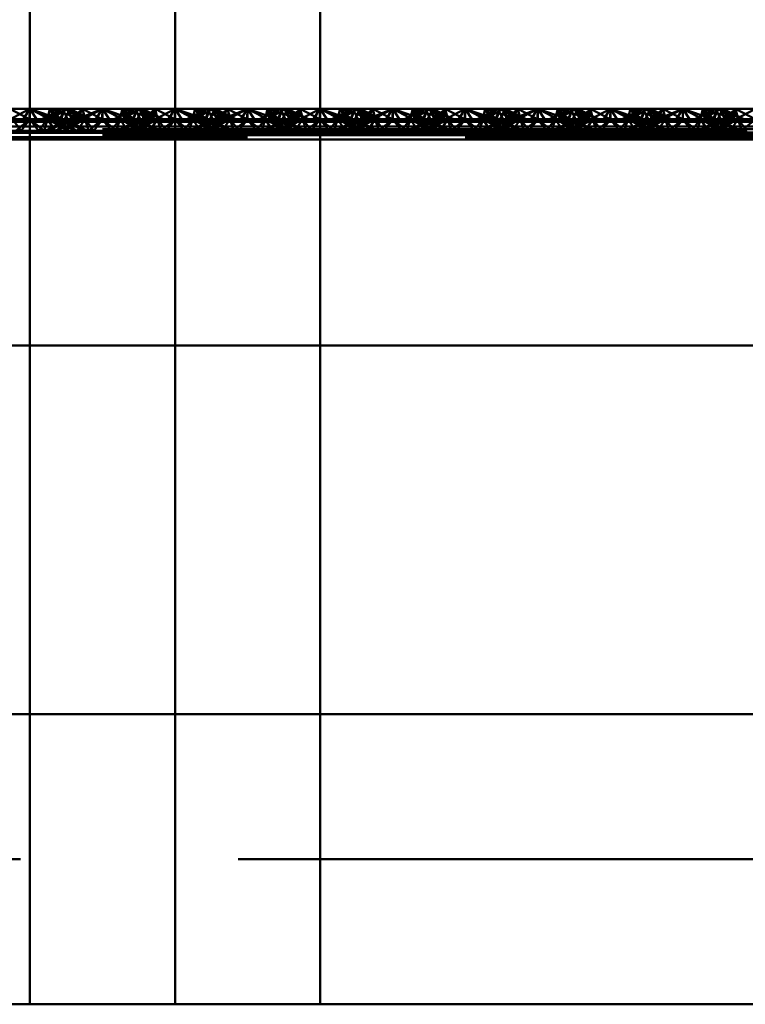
# Paper-space layout 'Layout1' of a CAD drawing. Extents: x -2 to 1033, y -36 to 596.
# Tile 156 of 256: x 372.47 to 374.97, y 420.89 to 424.28. Entities that reach past the tile are written whole.
import ezdxf

# ---------------------------------------------------------------- set-up
doc = ezdxf.new("R2010")
doc.units = 0
doc.linetypes.add('ACAD_ISO02W100', pattern=[15, 12, -3])
doc.linetypes.add('ACAD_ISO04W100', pattern=[30.5, 24, -3, 0.5, -3])
doc.layers.add('SS_ZEBRIK KOŠ', color=75, linetype='CONTINUOUS', lineweight=50)
doc.layers.add('SS_ZEBRIKY', color=24, linetype='CONTINUOUS', lineweight=50)

psp = doc.layouts.get("Layout1")

# ---------------------------------------------------------------- linework, layer by layer
at = {"layer": 'SS_ZEBRIK KOŠ', "color": 1, "linetype": 'Continuous', "ltscale": 0.25}
for p, q in [((372.5063, 546.985), (372.5063, 420.885)), ((373.5063, 420.885), (373.5063, 546.985)), ((373.5063, 420.885), (372.5063, 420.885))]:
    psp.add_line(p, q, dxfattribs=at)
at = {"layer": 'SS_ZEBRIK KOŠ', "color": 7, "linetype": 'ACAD_ISO04W100', "ltscale": 0.25}
psp.add_line((373.0063, 420.885), (373.0063, 546.985), dxfattribs=at)
at = {"layer": 'SS_ZEBRIK KOŠ', "color": 2, "linetype": 'Continuous', "ltscale": 0.25}
for p, q in [((372.3024, 421.885), (372.4775, 421.885)), ((372.4775, 421.885), (372.5063, 421.885)), ((373.5064, 421.885), (373.5309, 421.885)), ((373.5309, 421.885), (373.706, 421.885)), ((373.706, 421.885), (373.8806, 421.885)), ((373.8806, 421.885), (374.0548, 421.885)), ((374.0548, 421.885), (374.2283, 421.885)), ((374.2283, 421.885), (374.4011, 421.885)), ((374.4011, 421.885), (374.573, 421.885)), ((374.573, 421.885), (374.744, 421.885)), ((374.744, 421.885), (374.9139, 421.885)), ((374.9139, 421.885), (375.0827, 421.885)), ((372.4775, 420.885), (372.3024, 420.885)), ((372.5063, 420.885), (372.4775, 420.885)), ((373.5309, 420.885), (373.5064, 420.885)), ((373.706, 420.885), (373.5309, 420.885)), ((373.8806, 420.885), (373.706, 420.885)), ((374.0548, 420.885), (373.8806, 420.885)), ((374.2283, 420.885), (374.0548, 420.885)), ((374.4011, 420.885), (374.2283, 420.885)), ((374.573, 420.885), (374.4011, 420.885)), ((374.744, 420.885), (374.573, 420.885)), ((374.9139, 420.885), (374.744, 420.885)), ((375.0827, 420.885), (374.9139, 420.885))]:
    psp.add_line(p, q, dxfattribs=at)
at = {"layer": 'SS_ZEBRIK KOŠ', "color": 3, "linetype": 'ACAD_ISO02W100', "ltscale": 0.25}
for p, q in [((372.5063, 421.885), (372.6528, 421.885)), ((372.6528, 421.885), (372.8285, 421.885)), ((372.8285, 421.885), (373.0042, 421.885)), ((373.0042, 421.885), (373.1799, 421.885)), ((373.1799, 421.885), (373.3555, 421.885)), ((373.3555, 421.885), (373.5064, 421.885))]:
    psp.add_line(p, q, dxfattribs=at)
at = {"layer": 'SS_ZEBRIK KOŠ', "color": 7, "linetype": 'ACAD_ISO04W100', "ltscale": 0.25, "extrusion": (5.47382e-48, 1, 6.12323e-17)}
psp.add_arc((-373.0063, 0, 421.385), 7, 340.29515, 199.70485, dxfattribs=at)
at = {"layer": 'SS_ZEBRIKY', "color": 7, "linetype": 'Continuous', "ltscale": 0.25}
for p, q in [((372.4296, 423.9328), (372.5063, 423.9728)), ((372.5063, 423.9728), (372.4374, 423.9728)), ((372.4803, 423.9328), (372.5063, 423.9728)), ((373.5324, 423.9328), (373.5063, 423.9728)), ((373.5063, 423.9728), (373.583, 423.9328)), ((373.5063, 423.9728), (373.5966, 423.9362)), ((373.5753, 423.9728), (373.5063, 423.9728)), ((373.5753, 423.9728), (373.5966, 423.9362)), ((373.5753, 423.9728), (373.6134, 423.937)), ((373.6258, 423.9728), (373.5753, 423.9728)), ((373.6258, 423.9728), (373.6134, 423.937)), ((373.6258, 423.9728), (373.6889, 423.937)), ((373.6442, 423.9728), (373.6258, 423.9728)), ((373.6442, 423.9728), (373.6889, 423.937)), ((373.7158, 423.937), (373.6442, 423.9728)), ((373.6874, 423.9728), (373.6442, 423.9728)), ((373.6874, 423.9728), (373.6728, 423.9585)), ((373.7553, 423.937), (373.6874, 423.9728)), ((373.7563, 423.9728), (373.6874, 423.9728)), ((373.7553, 423.937), (373.7563, 423.9728)), ((373.7563, 423.9728), (373.8226, 423.9499)), ((373.8253, 423.9728), (373.7563, 423.9728)), ((373.8684, 423.9728), (373.7969, 423.937)), ((373.8869, 423.9728), (373.8243, 423.937)), ((373.8243, 423.937), (373.8684, 423.9728)), ((373.8253, 423.9728), (373.8393, 423.9583)), ((373.8253, 423.9728), (373.8516, 423.9644)), ((373.8684, 423.9728), (373.8253, 423.9728)), ((373.8869, 423.9728), (373.8684, 423.9728)), ((373.8993, 423.937), (373.8869, 423.9728)), ((373.9374, 423.9728), (373.8869, 423.9728)), ((373.8993, 423.937), (373.9374, 423.9728)), ((373.9161, 423.9362), (373.9374, 423.9728)), ((373.9296, 423.9328), (374.0063, 423.9728)), ((373.9374, 423.9728), (373.9296, 423.9328)), ((374.0063, 423.9728), (373.9374, 423.9728)), ((374.0063, 423.9728), (373.9803, 423.9328)), ((374.0324, 423.9328), (374.0063, 423.9728)), ((374.0063, 423.9728), (374.083, 423.9328)), ((374.0063, 423.9728), (374.0966, 423.9362)), ((374.0753, 423.9728), (374.0063, 423.9728)), ((374.0753, 423.9728), (374.0966, 423.9362)), ((374.0753, 423.9728), (374.1134, 423.937)), ((374.1258, 423.9728), (374.0753, 423.9728)), ((374.1258, 423.9728), (374.1134, 423.937)), ((374.1258, 423.9728), (374.1889, 423.937)), ((374.1442, 423.9728), (374.1258, 423.9728)), ((374.1442, 423.9728), (374.1889, 423.937)), ((374.2158, 423.937), (374.1442, 423.9728)), ((374.1874, 423.9728), (374.1442, 423.9728)), ((374.1728, 423.9585), (374.1874, 423.9728)), ((374.1874, 423.9728), (374.2553, 423.937)), ((374.2563, 423.9728), (374.1874, 423.9728)), ((374.2553, 423.937), (374.2563, 423.9728)), ((374.2563, 423.9728), (374.3226, 423.9499)), ((374.3253, 423.9728), (374.2563, 423.9728)), ((374.3684, 423.9728), (374.2969, 423.937)), ((374.3869, 423.9728), (374.3243, 423.937)), ((374.3243, 423.937), (374.3684, 423.9728)), ((374.3253, 423.9728), (374.3393, 423.9583)), ((374.3253, 423.9728), (374.3516, 423.9644)), ((374.3684, 423.9728), (374.3253, 423.9728)), ((374.3869, 423.9728), (374.3684, 423.9728)), ((374.3993, 423.937), (374.3869, 423.9728)), ((374.4374, 423.9728), (374.3869, 423.9728)), ((374.3993, 423.937), (374.4374, 423.9728)), ((374.4161, 423.9362), (374.4374, 423.9728)), ((374.4296, 423.9328), (374.5063, 423.9728)), ((374.4296, 423.9328), (374.4374, 423.9728)), ((374.5063, 423.9728), (374.4374, 423.9728)), ((374.5063, 423.9728), (374.4803, 423.9328)), ((374.5324, 423.9328), (374.5063, 423.9728)), ((374.5063, 423.9728), (374.583, 423.9328)), ((374.5063, 423.9728), (374.5966, 423.9362)), ((374.5753, 423.9728), (374.5063, 423.9728)), ((374.5753, 423.9728), (374.5966, 423.9362)), ((374.5753, 423.9728), (374.6134, 423.937)), ((374.6258, 423.9728), (374.5753, 423.9728)), ((374.6258, 423.9728), (374.6134, 423.937)), ((374.6258, 423.9728), (374.6889, 423.937)), ((374.6442, 423.9728), (374.6258, 423.9728)), ((374.6442, 423.9728), (374.6889, 423.937)), ((374.7158, 423.937), (374.6442, 423.9728)), ((374.6874, 423.9728), (374.6442, 423.9728)), ((374.6728, 423.9585), (374.6874, 423.9728)), ((374.6874, 423.9728), (374.7553, 423.937)), ((374.7563, 423.9728), (374.6874, 423.9728)), ((374.7553, 423.937), (374.7563, 423.9728)), ((374.7563, 423.9728), (374.8226, 423.9499)), ((374.8253, 423.9728), (374.7563, 423.9728)), ((374.8684, 423.9728), (374.7969, 423.937)), ((374.8869, 423.9728), (374.8243, 423.937)), ((374.8243, 423.937), (374.8684, 423.9728)), ((374.8253, 423.9728), (374.8393, 423.9583)), ((374.8253, 423.9728), (374.8516, 423.9644)), ((374.8684, 423.9728), (374.8253, 423.9728)), ((374.8869, 423.9728), (374.8684, 423.9728)), ((374.8993, 423.937), (374.8869, 423.9728)), ((374.9374, 423.9728), (374.8869, 423.9728)), ((374.8993, 423.937), (374.9374, 423.9728)), ((374.9161, 423.9362), (374.9374, 423.9728)), ((374.9296, 423.9328), (375.0063, 423.9728)), ((374.9296, 423.9328), (374.9374, 423.9728)), ((375.0063, 423.9728), (374.9374, 423.9728)), ((372.5063, 423.9275), (369.0063, 423.9275)), ((369.0063, 423.9119), (372.5063, 423.9119)), ((372.4296, 423.9328), (372.5063, 423.9275)), ((372.4296, 423.9328), (372.4803, 423.9328)), ((372.5063, 423.9275), (372.4803, 423.9328)), ((372.4803, 423.9328), (372.5063, 423.9328)), ((373.5063, 423.9328), (373.5324, 423.9328)), ((373.583, 423.9328), (373.5063, 423.9275)), ((373.5063, 423.9275), (373.5324, 423.9328)), ((377.0063, 423.9275), (373.5063, 423.9275)), ((373.5063, 423.9119), (377.0063, 423.9119)), ((373.5324, 423.9328), (373.583, 423.9328)), ((373.5966, 423.9362), (373.583, 423.9328)), ((373.583, 423.9328), (373.9296, 423.9328)), ((373.6134, 423.937), (373.5966, 423.9362)), ((373.5966, 423.9362), (373.9161, 423.9362)), ((373.8993, 423.937), (373.6134, 423.937)), ((373.9161, 423.9362), (373.8993, 423.937)), ((373.9161, 423.9362), (373.9296, 423.9328)), ((373.9296, 423.9328), (374.0063, 423.9275)), ((373.9296, 423.9328), (373.9803, 423.9328)), ((373.9803, 423.9328), (374.0063, 423.9275)), ((373.9803, 423.9328), (374.0324, 423.9328)), ((374.0063, 423.9275), (374.083, 423.9328)), ((374.0063, 423.9275), (374.0324, 423.9328)), ((374.0324, 423.9328), (374.083, 423.9328)), ((374.083, 423.9328), (374.0966, 423.9362)), ((374.083, 423.9328), (374.4296, 423.9328)), ((374.0966, 423.9362), (374.1134, 423.937)), ((374.0966, 423.9362), (374.4161, 423.9362)), ((374.3993, 423.937), (374.1134, 423.937)), ((374.4161, 423.9362), (374.3993, 423.937)), ((374.4161, 423.9362), (374.4296, 423.9328)), ((374.4296, 423.9328), (374.5063, 423.9275)), ((374.4296, 423.9328), (374.4803, 423.9328)), ((374.4803, 423.9328), (374.5063, 423.9275)), ((374.4803, 423.9328), (374.5324, 423.9328)), ((374.5063, 423.9275), (374.583, 423.9328)), ((374.5063, 423.9275), (374.5324, 423.9328)), ((374.5324, 423.9328), (374.583, 423.9328)), ((374.583, 423.9328), (374.5966, 423.9362)), ((374.583, 423.9328), (374.9296, 423.9328)), ((374.5966, 423.9362), (374.6134, 423.937)), ((374.5966, 423.9362), (374.9161, 423.9362)), ((374.8993, 423.937), (374.6134, 423.937)), ((374.9161, 423.9362), (374.8993, 423.937)), ((374.9161, 423.9362), (374.9296, 423.9328)), ((374.9296, 423.9328), (375.0063, 423.9275)), ((374.9296, 423.9328), (374.9803, 423.9328)), ((369.0063, 423.8909), (372.5063, 423.8909)), ((373.5063, 423.8909), (377.0063, 423.8909)), ((372.5063, 423.867), (369.0063, 423.867)), ((377.0063, 423.867), (373.5063, 423.867)), ((372.5063, 423.157), (369.0063, 423.157)), ((377.0063, 423.157), (373.5063, 423.157))]:
    psp.add_line(p, q, dxfattribs=at)
at = {"layer": 'SS_ZEBRIKY', "color": 3, "linetype": 'ACAD_ISO02W100', "ltscale": 0.25}
for p, q in [((372.4374, 423.9728), (372.5053, 423.937)), ((372.5063, 423.9728), (372.5053, 423.937)), ((372.5324, 423.9328), (372.5063, 423.9728)), ((372.5063, 423.9728), (372.583, 423.9328)), ((372.5063, 423.9728), (372.5966, 423.9362)), ((372.6099, 423.937), (372.5063, 423.9728)), ((372.5753, 423.9728), (372.5063, 423.9728)), ((372.6184, 423.9728), (372.5469, 423.937)), ((372.5663, 423.937), (372.5753, 423.9728)), ((372.6369, 423.9728), (372.5743, 423.937)), ((372.5743, 423.937), (372.6184, 423.9728)), ((372.5748, 423.937), (372.6369, 423.9728)), ((372.5748, 423.937), (372.6184, 423.9728)), ((372.5753, 423.9728), (372.5966, 423.9362)), ((372.6099, 423.937), (372.5753, 423.9728)), ((372.5753, 423.9728), (372.6134, 423.937)), ((372.6869, 423.937), (372.5753, 423.9728)), ((372.6258, 423.9728), (372.5753, 423.9728)), ((372.6103, 423.937), (372.6258, 423.9728)), ((372.6258, 423.9728), (372.6134, 423.937)), ((372.6184, 423.9728), (372.6313, 423.947)), ((372.6869, 423.937), (372.6258, 423.9728)), ((372.6258, 423.9728), (372.6889, 423.937)), ((372.7158, 423.937), (372.6258, 423.9728)), ((372.6442, 423.9728), (372.6258, 423.9728)), ((372.6263, 423.937), (372.6442, 423.9728)), ((372.6313, 423.947), (372.6363, 423.937)), ((372.6493, 423.937), (372.6369, 423.9728)), ((372.6401, 423.9646), (372.6369, 423.9728)), ((372.6524, 423.937), (372.6369, 423.9728)), ((372.6403, 423.965), (372.6369, 423.9728)), ((372.651, 423.937), (372.6401, 423.9646)), ((372.6524, 423.937), (372.6403, 423.965)), ((372.6442, 423.9728), (372.6889, 423.937)), ((372.7158, 423.937), (372.6442, 423.9728)), ((372.6874, 423.9728), (372.6442, 423.9728)), ((372.6493, 423.937), (372.6874, 423.9728)), ((372.6728, 423.9585), (372.651, 423.937)), ((372.6661, 423.9362), (372.7563, 423.9728)), ((372.6661, 423.9362), (372.6874, 423.9728)), ((372.6874, 423.9728), (372.6728, 423.9585)), ((372.6796, 423.9328), (372.7563, 423.9728)), ((372.6936, 423.9481), (372.6874, 423.9728)), ((372.6963, 423.937), (372.6874, 423.9728)), ((372.7553, 423.937), (372.6874, 423.9728)), ((372.7563, 423.9728), (372.6874, 423.9728)), ((372.6963, 423.937), (372.6936, 423.9481)), ((372.7563, 423.9728), (372.7303, 423.9328)), ((372.7553, 423.937), (372.7563, 423.9728)), ((372.7824, 423.9328), (372.7563, 423.9728)), ((372.7563, 423.9728), (372.833, 423.9328)), ((372.7563, 423.9728), (372.8226, 423.9499)), ((372.8253, 423.9728), (372.7563, 423.9728)), ((372.7563, 423.937), (372.7563, 423.9728)), ((372.8684, 423.9728), (372.7969, 423.937)), ((372.8253, 423.9728), (372.8163, 423.937)), ((372.8226, 423.9499), (372.8599, 423.937)), ((372.8869, 423.9728), (372.8243, 423.937)), ((372.8243, 423.937), (372.8684, 423.9728)), ((372.8869, 423.9728), (372.8248, 423.937)), ((372.8248, 423.937), (372.8684, 423.9728)), ((372.8253, 423.9728), (372.833, 423.9328)), ((372.8253, 423.9728), (372.8466, 423.9362)), ((372.8253, 423.9728), (372.8393, 423.9583)), ((372.8253, 423.9728), (372.8634, 423.937)), ((372.8253, 423.9728), (372.8516, 423.9644)), ((372.8684, 423.9728), (372.8253, 423.9728)), ((372.8393, 423.9583), (372.8599, 423.937)), ((372.8516, 423.9644), (372.9369, 423.937)), ((372.8758, 423.9728), (372.8603, 423.937)), ((372.8758, 423.9728), (372.8634, 423.937)), ((372.8684, 423.9728), (372.8863, 423.937)), ((372.8869, 423.9728), (372.8684, 423.9728)), ((372.8758, 423.9728), (372.8724, 423.965)), ((372.8758, 423.9728), (372.9369, 423.937)), ((372.8758, 423.9728), (372.9389, 423.937)), ((372.8758, 423.9728), (372.9658, 423.937)), ((372.8763, 423.937), (372.8813, 423.947)), ((372.8813, 423.947), (372.8942, 423.9728)), ((372.8993, 423.937), (372.8869, 423.9728)), ((372.8869, 423.9728), (372.901, 423.937)), ((372.8869, 423.9728), (372.9024, 423.937)), ((372.9374, 423.9728), (372.8869, 423.9728)), ((372.9389, 423.937), (372.8942, 423.9728)), ((372.9658, 423.937), (372.8942, 423.9728)), ((372.8993, 423.937), (372.9374, 423.9728)), ((372.9374, 423.9728), (372.901, 423.937)), ((372.9161, 423.9362), (372.9374, 423.9728)), ((372.9296, 423.9328), (373.0063, 423.9728)), ((372.9296, 423.9328), (372.9374, 423.9728)), ((372.9374, 423.9728), (372.9463, 423.937)), ((372.9374, 423.9728), (373.0053, 423.937)), ((373.0063, 423.9728), (372.9374, 423.9728)), ((372.9803, 423.9328), (373.0063, 423.9728)), ((373.0063, 423.9728), (373.0053, 423.937)), ((373.0324, 423.9328), (373.0063, 423.9728)), ((373.0063, 423.9728), (373.083, 423.9328)), ((373.0063, 423.9728), (373.0966, 423.9362)), ((373.1099, 423.937), (373.0063, 423.9728)), ((373.0753, 423.9728), (373.0063, 423.9728)), ((373.0063, 423.9728), (373.0063, 423.937)), ((373.1184, 423.9728), (373.0469, 423.937)), ((373.0663, 423.937), (373.0753, 423.9728)), ((373.1369, 423.9728), (373.0743, 423.937)), ((373.0743, 423.937), (373.1184, 423.9728)), ((373.0748, 423.937), (373.1369, 423.9728)), ((373.0748, 423.937), (373.1184, 423.9728)), ((373.0753, 423.9728), (373.0966, 423.9362)), ((373.1099, 423.937), (373.0753, 423.9728)), ((373.0753, 423.9728), (373.1134, 423.937)), ((373.0753, 423.9728), (373.1869, 423.937)), ((373.1258, 423.9728), (373.0753, 423.9728)), ((373.1103, 423.937), (373.1258, 423.9728)), ((373.1258, 423.9728), (373.1134, 423.937)), ((373.1184, 423.9728), (373.1313, 423.947)), ((373.1869, 423.937), (373.1258, 423.9728)), ((373.1258, 423.9728), (373.1889, 423.937)), ((373.2158, 423.937), (373.1258, 423.9728)), ((373.1442, 423.9728), (373.1258, 423.9728)), ((373.1263, 423.937), (373.1442, 423.9728)), ((373.1313, 423.947), (373.1363, 423.937)), ((373.1493, 423.937), (373.1369, 423.9728)), ((373.1401, 423.9646), (373.1369, 423.9728)), ((373.1403, 423.965), (373.1369, 423.9728)), ((373.1524, 423.937), (373.1369, 423.9728)), ((373.151, 423.937), (373.1401, 423.9646)), ((373.1524, 423.937), (373.1403, 423.965)), ((373.1442, 423.9728), (373.1889, 423.937)), ((373.2158, 423.937), (373.1442, 423.9728)), ((373.1874, 423.9728), (373.1442, 423.9728)), ((373.1493, 423.937), (373.1874, 423.9728)), ((373.1728, 423.9585), (373.151, 423.937)), ((373.1661, 423.9362), (373.2563, 423.9728)), ((373.1661, 423.9362), (373.1874, 423.9728)), ((373.1874, 423.9728), (373.1728, 423.9585)), ((373.1796, 423.9328), (373.2563, 423.9728)), ((373.1963, 423.937), (373.1874, 423.9728)), ((373.1936, 423.9481), (373.1874, 423.9728)), ((373.2553, 423.937), (373.1874, 423.9728)), ((373.2563, 423.9728), (373.1874, 423.9728)), ((373.1963, 423.937), (373.1936, 423.9481)), ((373.2563, 423.9728), (373.2303, 423.9328)), ((373.2553, 423.937), (373.2563, 423.9728)), ((373.2824, 423.9328), (373.2563, 423.9728)), ((373.2563, 423.9728), (373.333, 423.9328)), ((373.2563, 423.9728), (373.3226, 423.9499)), ((373.3253, 423.9728), (373.2563, 423.9728)), ((373.2563, 423.9728), (373.2563, 423.937)), ((373.3684, 423.9728), (373.2969, 423.937)), ((373.3253, 423.9728), (373.3163, 423.937)), ((373.3226, 423.9499), (373.3599, 423.937)), ((373.3869, 423.9728), (373.3243, 423.937)), ((373.3243, 423.937), (373.3684, 423.9728)), ((373.3869, 423.9728), (373.3248, 423.937)), ((373.3248, 423.937), (373.3684, 423.9728)), ((373.3253, 423.9728), (373.333, 423.9328)), ((373.3253, 423.9728), (373.3466, 423.9362)), ((373.3253, 423.9728), (373.3393, 423.9583)), ((373.3253, 423.9728), (373.3634, 423.937)), ((373.3253, 423.9728), (373.3516, 423.9644)), ((373.3684, 423.9728), (373.3253, 423.9728)), ((373.3393, 423.9583), (373.3599, 423.937)), ((373.3516, 423.9644), (373.4369, 423.937)), ((373.3758, 423.9728), (373.3603, 423.937)), ((373.3758, 423.9728), (373.3634, 423.937)), ((373.3684, 423.9728), (373.3863, 423.937)), ((373.3869, 423.9728), (373.3684, 423.9728)), ((373.3758, 423.9728), (373.3724, 423.965)), ((373.3758, 423.9728), (373.4369, 423.937)), ((373.3758, 423.9728), (373.4389, 423.937)), ((373.3758, 423.9728), (373.4658, 423.937)), ((373.3763, 423.937), (373.3813, 423.947)), ((373.3813, 423.947), (373.3942, 423.9728)), ((373.3993, 423.937), (373.3869, 423.9728)), ((373.3869, 423.9728), (373.401, 423.937)), ((373.3869, 423.9728), (373.4024, 423.937)), ((373.4374, 423.9728), (373.3869, 423.9728)), ((373.4389, 423.937), (373.3942, 423.9728)), ((373.4658, 423.937), (373.3942, 423.9728)), ((373.3993, 423.937), (373.4374, 423.9728)), ((373.4374, 423.9728), (373.401, 423.937)), ((373.4161, 423.9362), (373.4374, 423.9728)), ((373.4296, 423.9328), (373.5063, 423.9728)), ((373.4296, 423.9328), (373.4374, 423.9728)), ((373.4374, 423.9728), (373.4463, 423.937)), ((373.4374, 423.9728), (373.5053, 423.937)), ((373.5063, 423.9728), (373.4374, 423.9728)), ((373.5063, 423.9728), (373.4803, 423.9328)), ((373.5063, 423.9728), (373.5053, 423.937)), ((373.5063, 423.9728), (373.6099, 423.937)), ((373.6184, 423.9728), (373.5469, 423.937)), ((373.5663, 423.937), (373.5753, 423.9728)), ((373.5743, 423.937), (373.6369, 423.9728)), ((373.5743, 423.937), (373.6184, 423.9728)), ((373.5748, 423.937), (373.6369, 423.9728)), ((373.5748, 423.937), (373.6184, 423.9728)), ((373.6099, 423.937), (373.5753, 423.9728)), ((373.6869, 423.937), (373.5753, 423.9728)), ((373.6103, 423.937), (373.6258, 423.9728)), ((373.6184, 423.9728), (373.6313, 423.947)), ((373.6869, 423.937), (373.6258, 423.9728)), ((373.7158, 423.937), (373.6258, 423.9728)), ((373.6263, 423.937), (373.6442, 423.9728)), ((373.6313, 423.947), (373.6363, 423.937)), ((373.6493, 423.937), (373.6369, 423.9728)), ((373.6401, 423.9646), (373.6369, 423.9728)), ((373.6524, 423.937), (373.6369, 423.9728)), ((373.6369, 423.9728), (373.6403, 423.965)), ((373.651, 423.937), (373.6401, 423.9646)), ((373.6403, 423.965), (373.6524, 423.937)), ((373.6493, 423.937), (373.6874, 423.9728)), ((373.6728, 423.9585), (373.651, 423.937)), ((373.6661, 423.9362), (373.7563, 423.9728)), ((373.6661, 423.9362), (373.6874, 423.9728)), ((373.6796, 423.9328), (373.7563, 423.9728)), ((373.6936, 423.9481), (373.6874, 423.9728)), ((373.6963, 423.937), (373.6874, 423.9728)), ((373.6963, 423.937), (373.6936, 423.9481)), ((373.7563, 423.9728), (373.7303, 423.9328)), ((373.7563, 423.9728), (373.7824, 423.9328)), ((373.7563, 423.9728), (373.833, 423.9328)), ((373.7563, 423.9728), (373.7563, 423.937)), ((373.8253, 423.9728), (373.8163, 423.937)), ((373.8226, 423.9499), (373.8599, 423.937)), ((373.8869, 423.9728), (373.8248, 423.937)), ((373.8248, 423.937), (373.8684, 423.9728)), ((373.8253, 423.9728), (373.833, 423.9328)), ((373.8253, 423.9728), (373.8466, 423.9362)), ((373.8253, 423.9728), (373.8634, 423.937)), ((373.8393, 423.9583), (373.8599, 423.937)), ((373.8516, 423.9644), (373.9369, 423.937)), ((373.8758, 423.9728), (373.8603, 423.937)), ((373.8758, 423.9728), (373.8634, 423.937)), ((373.8684, 423.9728), (373.8863, 423.937)), ((373.8758, 423.9728), (373.8724, 423.965)), ((373.8758, 423.9728), (373.9369, 423.937)), ((373.8758, 423.9728), (373.9389, 423.937)), ((373.8758, 423.9728), (373.9658, 423.937)), ((373.8763, 423.937), (373.8813, 423.947)), ((373.8813, 423.947), (373.8942, 423.9728)), ((373.8869, 423.9728), (373.901, 423.937)), ((373.8869, 423.9728), (373.9024, 423.937)), ((373.9389, 423.937), (373.8942, 423.9728)), ((373.9658, 423.937), (373.8942, 423.9728)), ((373.9374, 423.9728), (373.901, 423.937)), ((373.9374, 423.9728), (373.9463, 423.937)), ((373.9374, 423.9728), (374.0053, 423.937)), ((374.0063, 423.9728), (374.0053, 423.937)), ((374.0063, 423.9728), (374.1099, 423.937)), ((374.0063, 423.9728), (374.0063, 423.937)), ((374.1184, 423.9728), (374.0469, 423.937)), ((374.0663, 423.937), (374.0753, 423.9728)), ((374.0743, 423.937), (374.1369, 423.9728)), ((374.0743, 423.937), (374.1184, 423.9728)), ((374.0748, 423.937), (374.1369, 423.9728)), ((374.0748, 423.937), (374.1184, 423.9728)), ((374.1099, 423.937), (374.0753, 423.9728)), ((374.1869, 423.937), (374.0753, 423.9728)), ((374.1103, 423.937), (374.1258, 423.9728)), ((374.1184, 423.9728), (374.1313, 423.947)), ((374.1869, 423.937), (374.1258, 423.9728)), ((374.2158, 423.937), (374.1258, 423.9728)), ((374.1263, 423.937), (374.1442, 423.9728)), ((374.1313, 423.947), (374.1363, 423.937)), ((374.1493, 423.937), (374.1369, 423.9728)), ((374.1401, 423.9646), (374.1369, 423.9728)), ((374.1524, 423.937), (374.1369, 423.9728)), ((374.1369, 423.9728), (374.1403, 423.965)), ((374.151, 423.937), (374.1401, 423.9646)), ((374.1493, 423.937), (374.1874, 423.9728)), ((374.151, 423.937), (374.1728, 423.9585)), ((374.1661, 423.9362), (374.2563, 423.9728)), ((374.1661, 423.9362), (374.1874, 423.9728)), ((374.1796, 423.9328), (374.2563, 423.9728)), ((374.1963, 423.937), (374.1874, 423.9728)), ((374.1936, 423.9481), (374.1874, 423.9728)), ((374.1963, 423.937), (374.1936, 423.9481)), ((374.2563, 423.9728), (374.2303, 423.9328)), ((374.2563, 423.9728), (374.2824, 423.9328)), ((374.2563, 423.9728), (374.333, 423.9328)), ((374.2563, 423.9728), (374.2563, 423.937)), ((374.3253, 423.9728), (374.3163, 423.937)), ((374.3226, 423.9499), (374.3599, 423.937)), ((374.3869, 423.9728), (374.3248, 423.937)), ((374.3248, 423.937), (374.3684, 423.9728)), ((374.3253, 423.9728), (374.333, 423.9328)), ((374.3253, 423.9728), (374.3466, 423.9362)), ((374.3253, 423.9728), (374.3634, 423.937)), ((374.3393, 423.9583), (374.3599, 423.937)), ((374.3516, 423.9644), (374.4369, 423.937)), ((374.3758, 423.9728), (374.3603, 423.937)), ((374.3758, 423.9728), (374.3634, 423.937)), ((374.3684, 423.9728), (374.3863, 423.937)), ((374.3758, 423.9728), (374.3724, 423.965)), ((374.3758, 423.9728), (374.4369, 423.937)), ((374.3758, 423.9728), (374.4389, 423.937)), ((374.3758, 423.9728), (374.4658, 423.937)), ((374.3763, 423.937), (374.3813, 423.947)), ((374.3813, 423.947), (374.3942, 423.9728)), ((374.3869, 423.9728), (374.401, 423.937)), ((374.3869, 423.9728), (374.4024, 423.937)), ((374.4389, 423.937), (374.3942, 423.9728)), ((374.4658, 423.937), (374.3942, 423.9728)), ((374.4374, 423.9728), (374.401, 423.937)), ((374.4374, 423.9728), (374.4463, 423.937)), ((374.4374, 423.9728), (374.5053, 423.937)), ((374.5063, 423.9728), (374.5053, 423.937)), ((374.5063, 423.9728), (374.6099, 423.937)), ((374.5063, 423.9728), (374.5063, 423.937)), ((374.6184, 423.9728), (374.5469, 423.937)), ((374.5663, 423.937), (374.5753, 423.9728)), ((374.5743, 423.937), (374.6369, 423.9728)), ((374.5743, 423.937), (374.6184, 423.9728)), ((374.5748, 423.937), (374.6369, 423.9728)), ((374.5748, 423.937), (374.6184, 423.9728)), ((374.6099, 423.937), (374.5753, 423.9728)), ((374.6869, 423.937), (374.5753, 423.9728)), ((374.6103, 423.937), (374.6258, 423.9728)), ((374.6184, 423.9728), (374.6313, 423.947)), ((374.6869, 423.937), (374.6258, 423.9728)), ((374.7158, 423.937), (374.6258, 423.9728)), ((374.6263, 423.937), (374.6442, 423.9728)), ((374.6313, 423.947), (374.6363, 423.937)), ((374.6493, 423.937), (374.6369, 423.9728)), ((374.6401, 423.9646), (374.6369, 423.9728)), ((374.6524, 423.937), (374.6369, 423.9728)), ((374.6369, 423.9728), (374.6403, 423.965)), ((374.651, 423.937), (374.6401, 423.9646)), ((374.6403, 423.965), (374.6524, 423.937)), ((374.6493, 423.937), (374.6874, 423.9728)), ((374.651, 423.937), (374.6728, 423.9585)), ((374.6661, 423.9362), (374.7563, 423.9728)), ((374.6661, 423.9362), (374.6874, 423.9728)), ((374.6796, 423.9328), (374.7563, 423.9728)), ((374.6963, 423.937), (374.6874, 423.9728)), ((374.6936, 423.9481), (374.6874, 423.9728)), ((374.6963, 423.937), (374.6936, 423.9481)), ((374.7563, 423.9728), (374.7303, 423.9328)), ((374.7563, 423.9728), (374.7824, 423.9328)), ((374.7563, 423.9728), (374.833, 423.9328)), ((374.7563, 423.9728), (374.7563, 423.937)), ((374.8253, 423.9728), (374.8163, 423.937)), ((374.8226, 423.9499), (374.8599, 423.937)), ((374.8869, 423.9728), (374.8248, 423.937)), ((374.8248, 423.937), (374.8684, 423.9728)), ((374.8253, 423.9728), (374.833, 423.9328)), ((374.8253, 423.9728), (374.8466, 423.9362)), ((374.8253, 423.9728), (374.8634, 423.937)), ((374.8393, 423.9583), (374.8599, 423.937)), ((374.8516, 423.9644), (374.9369, 423.937)), ((374.8758, 423.9728), (374.8603, 423.937)), ((374.8758, 423.9728), (374.8634, 423.937)), ((374.8684, 423.9728), (374.8863, 423.937)), ((374.8758, 423.9728), (374.8724, 423.965)), ((374.8758, 423.9728), (374.9369, 423.937)), ((374.8758, 423.9728), (374.9389, 423.937)), ((374.8758, 423.9728), (374.9658, 423.937)), ((374.8763, 423.937), (374.8813, 423.947)), ((374.8813, 423.947), (374.8942, 423.9728)), ((374.8869, 423.9728), (374.901, 423.937)), ((374.8869, 423.9728), (374.9024, 423.937)), ((374.9389, 423.937), (374.8942, 423.9728)), ((374.9658, 423.937), (374.8942, 423.9728)), ((374.9374, 423.9728), (374.901, 423.937)), ((374.9374, 423.9728), (374.9463, 423.937)), ((374.9374, 423.9728), (375.0053, 423.937)), ((372.4161, 423.9362), (373.5966, 423.9362)), ((372.4764, 423.897), (372.4463, 423.937)), ((372.5063, 423.937), (372.4463, 423.937)), ((372.4579, 423.897), (372.5063, 423.937)), ((372.4764, 423.897), (372.5063, 423.937)), ((372.5363, 423.897), (372.5063, 423.937)), ((372.5548, 423.897), (372.5063, 423.937)), ((372.5663, 423.937), (372.5063, 423.937)), ((372.5063, 423.9328), (372.5324, 423.9328)), ((372.5063, 423.9275), (372.583, 423.9328)), ((372.5063, 423.9275), (372.5324, 423.9328)), ((373.5063, 423.9275), (372.5063, 423.9275)), ((372.5063, 423.9119), (373.5063, 423.9119)), ((372.5324, 423.9328), (372.583, 423.9328)), ((372.5363, 423.897), (372.5663, 423.937)), ((372.5548, 423.897), (372.5663, 423.937)), ((372.5583, 423.897), (372.6524, 423.937)), ((372.6313, 423.9345), (372.5583, 423.897)), ((372.5663, 423.937), (372.5935, 423.897)), ((372.6403, 423.897), (372.5663, 423.937)), ((372.5663, 423.937), (372.6679, 423.897)), ((372.6103, 423.937), (372.5663, 423.937)), ((372.5683, 423.897), (372.6524, 423.937)), ((372.5683, 423.897), (372.6363, 423.937)), ((372.583, 423.9328), (372.5966, 423.9362)), ((372.583, 423.9328), (372.9296, 423.9328)), ((372.5948, 423.897), (372.6413, 423.9293)), ((372.5948, 423.897), (372.6568, 423.9214)), ((372.5966, 423.9362), (372.6134, 423.937)), ((372.6403, 423.897), (372.6103, 423.937)), ((372.6103, 423.937), (372.6679, 423.897)), ((372.6944, 423.897), (372.6103, 423.937)), ((372.6103, 423.937), (372.7043, 423.897)), ((372.6134, 423.937), (372.6103, 423.937)), ((372.8993, 423.937), (372.6134, 423.937)), ((372.6224, 423.897), (372.6963, 423.937)), ((372.6224, 423.897), (372.6524, 423.937)), ((372.6944, 423.897), (372.6263, 423.937)), ((372.7043, 423.897), (372.6263, 423.937)), ((372.6363, 423.937), (372.6313, 423.9345)), ((372.6413, 423.9293), (372.6524, 423.937)), ((372.6661, 423.9362), (372.6493, 423.937)), ((372.6568, 423.9214), (372.6963, 423.937)), ((372.6796, 423.9328), (372.6661, 423.9362)), ((372.6692, 423.897), (372.6783, 423.9104)), ((372.6783, 423.9104), (372.6963, 423.937)), ((372.7563, 423.9275), (372.6796, 423.9328)), ((372.7079, 423.897), (372.6963, 423.937)), ((372.6963, 423.937), (372.7264, 423.897)), ((372.7079, 423.897), (372.7563, 423.937)), ((372.7563, 423.937), (372.7264, 423.897)), ((372.7303, 423.9328), (372.7563, 423.9275)), ((372.7563, 423.937), (372.7863, 423.897)), ((372.7563, 423.937), (372.8048, 423.897)), ((372.7563, 423.9275), (372.833, 423.9328)), ((372.7563, 423.9275), (372.7824, 423.9328)), ((372.7863, 423.897), (372.8163, 423.937)), ((372.8163, 423.937), (372.8048, 423.897)), ((372.8083, 423.897), (372.9024, 423.937)), ((372.8863, 423.937), (372.8083, 423.897)), ((372.8163, 423.937), (372.8344, 423.9104)), ((372.8163, 423.937), (372.8903, 423.897)), ((372.8163, 423.937), (372.8559, 423.9214)), ((372.9024, 423.937), (372.8183, 423.897)), ((372.8863, 423.937), (372.8183, 423.897)), ((372.833, 423.9328), (372.8466, 423.9362)), ((372.8344, 423.9104), (372.8435, 423.897)), ((372.8448, 423.897), (372.9463, 423.937)), ((372.8448, 423.897), (372.9024, 423.937)), ((372.8634, 423.937), (372.8466, 423.9362)), ((372.8559, 423.9214), (372.9179, 423.897)), ((372.8603, 423.937), (372.8903, 423.897)), ((372.8603, 423.937), (372.8713, 423.9293)), ((372.8603, 423.937), (372.9444, 423.897)), ((372.9543, 423.897), (372.8603, 423.937)), ((372.8713, 423.9293), (372.9179, 423.897)), ((372.9463, 423.937), (372.8724, 423.897)), ((372.9024, 423.937), (372.8724, 423.897)), ((372.8763, 423.937), (372.9444, 423.897)), ((372.8813, 423.9345), (372.8763, 423.937)), ((372.9543, 423.897), (372.8813, 423.9345)), ((372.9161, 423.9362), (372.8993, 423.937)), ((372.9024, 423.937), (372.8993, 423.937)), ((372.9463, 423.937), (372.9024, 423.937)), ((372.9161, 423.9362), (372.9296, 423.9328)), ((372.9463, 423.937), (372.9192, 423.897)), ((372.9296, 423.9328), (373.0063, 423.9275)), ((372.9296, 423.9328), (372.9803, 423.9328)), ((372.9463, 423.937), (372.9579, 423.897)), ((372.9463, 423.937), (372.9764, 423.897)), ((373.0063, 423.937), (372.9463, 423.937)), ((373.0063, 423.937), (372.9579, 423.897)), ((372.9764, 423.897), (373.0063, 423.937)), ((373.0063, 423.9275), (372.9803, 423.9328)), ((372.9803, 423.9328), (373.0324, 423.9328)), ((373.0363, 423.897), (373.0063, 423.937)), ((373.0548, 423.897), (373.0063, 423.937)), ((373.0663, 423.937), (373.0063, 423.937)), ((373.0063, 423.9275), (373.083, 423.9328)), ((373.0063, 423.9275), (373.0324, 423.9328)), ((373.0324, 423.9328), (373.083, 423.9328)), ((373.0363, 423.897), (373.0663, 423.937)), ((373.0548, 423.897), (373.0663, 423.937)), ((373.1313, 423.9345), (373.0583, 423.897)), ((373.0583, 423.897), (373.1382, 423.931)), ((373.0663, 423.937), (373.0935, 423.897)), ((373.1403, 423.897), (373.0663, 423.937)), ((373.0663, 423.937), (373.1679, 423.897)), ((373.1103, 423.937), (373.0663, 423.937)), ((373.0683, 423.897), (373.1524, 423.937)), ((373.0683, 423.897), (373.1363, 423.937)), ((373.083, 423.9328), (373.0966, 423.9362)), ((373.083, 423.9328), (373.4296, 423.9328)), ((373.0948, 423.897), (373.1413, 423.9293)), ((373.0948, 423.897), (373.1568, 423.9214)), ((373.0966, 423.9362), (373.1134, 423.937)), ((373.1403, 423.897), (373.1103, 423.937)), ((373.1103, 423.937), (373.1679, 423.897)), ((373.1944, 423.897), (373.1103, 423.937)), ((373.1103, 423.937), (373.2043, 423.897)), ((373.1134, 423.937), (373.1103, 423.937)), ((373.3993, 423.937), (373.1134, 423.937)), ((373.1224, 423.897), (373.1963, 423.937)), ((373.1224, 423.897), (373.1524, 423.937)), ((373.1944, 423.897), (373.1263, 423.937)), ((373.2043, 423.897), (373.1263, 423.937)), ((373.1363, 423.937), (373.1313, 423.9345)), ((373.1382, 423.931), (373.1524, 423.937)), ((373.1413, 423.9293), (373.1524, 423.937)), ((373.1493, 423.937), (373.1661, 423.9362)), ((373.1568, 423.9214), (373.1963, 423.937)), ((373.1661, 423.9362), (373.1796, 423.9328)), ((373.1692, 423.897), (373.1783, 423.9104)), ((373.1783, 423.9104), (373.1963, 423.937)), ((373.1796, 423.9328), (373.2563, 423.9275)), ((373.2079, 423.897), (373.1963, 423.937)), ((373.1963, 423.937), (373.2264, 423.897)), ((373.2079, 423.897), (373.2563, 423.937)), ((373.2563, 423.937), (373.2264, 423.897)), ((373.2303, 423.9328), (373.2563, 423.9275)), ((373.2563, 423.937), (373.2863, 423.897)), ((373.2563, 423.937), (373.3048, 423.897)), ((373.2563, 423.9275), (373.333, 423.9328)), ((373.2563, 423.9275), (373.2824, 423.9328)), ((373.2863, 423.897), (373.3163, 423.937)), ((373.3163, 423.937), (373.3048, 423.897)), ((373.3083, 423.897), (373.4024, 423.937)), ((373.3863, 423.937), (373.3083, 423.897)), ((373.3163, 423.937), (373.3344, 423.9104)), ((373.3163, 423.937), (373.3903, 423.897)), ((373.3163, 423.937), (373.3559, 423.9214)), ((373.4024, 423.937), (373.3183, 423.897)), ((373.3863, 423.937), (373.3183, 423.897)), ((373.333, 423.9328), (373.3466, 423.9362)), ((373.3344, 423.9104), (373.3435, 423.897)), ((373.3448, 423.897), (373.4463, 423.937)), ((373.3448, 423.897), (373.4024, 423.937)), ((373.3634, 423.937), (373.3466, 423.9362)), ((373.3559, 423.9214), (373.4179, 423.897)), ((373.3603, 423.937), (373.3903, 423.897)), ((373.3603, 423.937), (373.3713, 423.9293)), ((373.3603, 423.937), (373.4444, 423.897)), ((373.3745, 423.931), (373.3603, 423.937)), ((373.3713, 423.9293), (373.4179, 423.897)), ((373.4463, 423.937), (373.3724, 423.897)), ((373.4024, 423.937), (373.3724, 423.897)), ((373.4543, 423.897), (373.3745, 423.931)), ((373.3763, 423.937), (373.4444, 423.897)), ((373.3813, 423.9345), (373.3763, 423.937)), ((373.4543, 423.897), (373.3813, 423.9345)), ((373.4161, 423.9362), (373.3993, 423.937)), ((373.4024, 423.937), (373.3993, 423.937)), ((373.4463, 423.937), (373.4024, 423.937)), ((373.4161, 423.9362), (373.4296, 423.9328)), ((373.4192, 423.897), (373.4463, 423.937)), ((373.4296, 423.9328), (373.5063, 423.9275)), ((373.4296, 423.9328), (373.4803, 423.9328)), ((373.4463, 423.937), (373.4579, 423.897)), ((373.4463, 423.937), (373.4764, 423.897)), ((373.5063, 423.937), (373.4463, 423.937)), ((373.5063, 423.937), (373.4579, 423.897)), ((373.4764, 423.897), (373.5063, 423.937)), ((373.4803, 423.9328), (373.5063, 423.9275)), ((373.4803, 423.9328), (373.5063, 423.9328)), ((373.5363, 423.897), (373.5063, 423.937)), ((373.5548, 423.897), (373.5063, 423.937)), ((373.5663, 423.937), (373.5063, 423.937)), ((373.5363, 423.897), (373.5663, 423.937)), ((373.5548, 423.897), (373.5663, 423.937)), ((373.6524, 423.937), (373.5583, 423.897)), ((373.6313, 423.9345), (373.5583, 423.897)), ((373.5663, 423.937), (373.5935, 423.897)), ((373.6403, 423.897), (373.5663, 423.937)), ((373.5663, 423.937), (373.6679, 423.897)), ((373.6103, 423.937), (373.5663, 423.937)), ((373.5683, 423.897), (373.6524, 423.937)), ((373.5683, 423.897), (373.6363, 423.937)), ((373.5948, 423.897), (373.6413, 423.9293)), ((373.5948, 423.897), (373.6568, 423.9214)), ((373.6403, 423.897), (373.6103, 423.937)), ((373.6103, 423.937), (373.6679, 423.897)), ((373.6944, 423.897), (373.6103, 423.937)), ((373.6103, 423.937), (373.7043, 423.897)), ((373.6134, 423.937), (373.6103, 423.937)), ((373.6224, 423.897), (373.6963, 423.937)), ((373.6224, 423.897), (373.6524, 423.937)), ((373.6944, 423.897), (373.6263, 423.937)), ((373.7043, 423.897), (373.6263, 423.937)), ((373.6363, 423.937), (373.6313, 423.9345)), ((373.6413, 423.9293), (373.6524, 423.937)), ((373.6493, 423.937), (373.6661, 423.9362)), ((373.6568, 423.9214), (373.6963, 423.937)), ((373.6661, 423.9362), (373.6796, 423.9328)), ((373.6692, 423.897), (373.6783, 423.9104)), ((373.6783, 423.9104), (373.6963, 423.937)), ((373.6796, 423.9328), (373.7563, 423.9275)), ((373.7079, 423.897), (373.6963, 423.937)), ((373.6963, 423.937), (373.7264, 423.897)), ((373.7079, 423.897), (373.7563, 423.937)), ((373.7563, 423.937), (373.7264, 423.897)), ((373.7303, 423.9328), (373.7563, 423.9275)), ((373.7563, 423.937), (373.7863, 423.897)), ((373.7563, 423.937), (373.8048, 423.897)), ((373.7563, 423.9275), (373.833, 423.9328)), ((373.7824, 423.9328), (373.7563, 423.9275)), ((373.8163, 423.937), (373.7863, 423.897)), ((373.8163, 423.937), (373.8048, 423.897)), ((373.8083, 423.897), (373.9024, 423.937)), ((373.8863, 423.937), (373.8083, 423.897)), ((373.8163, 423.937), (373.8344, 423.9104)), ((373.8163, 423.937), (373.8903, 423.897)), ((373.8163, 423.937), (373.8559, 423.9214)), ((373.9024, 423.937), (373.8183, 423.897)), ((373.8863, 423.937), (373.8183, 423.897)), ((373.833, 423.9328), (373.8466, 423.9362)), ((373.8344, 423.9104), (373.8435, 423.897)), ((373.8448, 423.897), (373.9463, 423.937)), ((373.8448, 423.897), (373.9024, 423.937)), ((373.8634, 423.937), (373.8466, 423.9362)), ((373.8559, 423.9214), (373.9179, 423.897)), ((373.8603, 423.937), (373.8903, 423.897)), ((373.8603, 423.937), (373.8713, 423.9293)), ((373.8603, 423.937), (373.9444, 423.897)), ((373.9543, 423.897), (373.8603, 423.937)), ((373.8713, 423.9293), (373.9179, 423.897)), ((373.9463, 423.937), (373.8724, 423.897)), ((373.9024, 423.937), (373.8724, 423.897)), ((373.8763, 423.937), (373.9444, 423.897)), ((373.8813, 423.9345), (373.8763, 423.937)), ((373.9543, 423.897), (373.8813, 423.9345)), ((373.9024, 423.937), (373.8993, 423.937)), ((373.9463, 423.937), (373.9024, 423.937)), ((373.9161, 423.9362), (374.0966, 423.9362)), ((373.9463, 423.937), (373.9192, 423.897)), ((373.9463, 423.937), (373.9579, 423.897)), ((373.9463, 423.937), (373.9764, 423.897)), ((374.0063, 423.937), (373.9463, 423.937)), ((374.0063, 423.937), (373.9579, 423.897)), ((373.9764, 423.897), (374.0063, 423.937)), ((374.0063, 423.937), (374.0363, 423.897)), ((374.0063, 423.937), (374.0548, 423.897)), ((374.0663, 423.937), (374.0063, 423.937)), ((374.0363, 423.897), (374.0663, 423.937)), ((374.0548, 423.897), (374.0663, 423.937)), ((374.1313, 423.9345), (374.0583, 423.897)), ((374.1382, 423.931), (374.0583, 423.897)), ((374.0663, 423.937), (374.0935, 423.897)), ((374.1403, 423.897), (374.0663, 423.937)), ((374.0663, 423.937), (374.1679, 423.897)), ((374.1103, 423.937), (374.0663, 423.937)), ((374.0683, 423.897), (374.1524, 423.937)), ((374.1363, 423.937), (374.0683, 423.897)), ((374.0948, 423.897), (374.1413, 423.9293)), ((374.0948, 423.897), (374.1568, 423.9214)), ((374.1403, 423.897), (374.1103, 423.937)), ((374.1103, 423.937), (374.1679, 423.897)), ((374.1944, 423.897), (374.1103, 423.937)), ((374.1103, 423.937), (374.2043, 423.897)), ((374.1134, 423.937), (374.1103, 423.937)), ((374.1224, 423.897), (374.1963, 423.937)), ((374.1224, 423.897), (374.1524, 423.937)), ((374.1944, 423.897), (374.1263, 423.937)), ((374.2043, 423.897), (374.1263, 423.937)), ((374.1363, 423.937), (374.1313, 423.9345)), ((374.1524, 423.937), (374.1382, 423.931)), ((374.1413, 423.9293), (374.1524, 423.937)), ((374.1493, 423.937), (374.1661, 423.9362)), ((374.1568, 423.9214), (374.1963, 423.937)), ((374.1661, 423.9362), (374.1796, 423.9328)), ((374.1692, 423.897), (374.1783, 423.9104)), ((374.1783, 423.9104), (374.1963, 423.937)), ((374.1796, 423.9328), (374.2563, 423.9275)), ((374.2079, 423.897), (374.1963, 423.937)), ((374.1963, 423.937), (374.2264, 423.897)), ((374.2079, 423.897), (374.2563, 423.937)), ((374.2563, 423.937), (374.2264, 423.897)), ((374.2303, 423.9328), (374.2563, 423.9275)), ((374.2563, 423.937), (374.2863, 423.897)), ((374.2563, 423.937), (374.3048, 423.897)), ((374.2563, 423.9275), (374.333, 423.9328)), ((374.2824, 423.9328), (374.2563, 423.9275)), ((374.3163, 423.937), (374.2863, 423.897)), ((374.3163, 423.937), (374.3048, 423.897)), ((374.3083, 423.897), (374.4024, 423.937)), ((374.3863, 423.937), (374.3083, 423.897)), ((374.3163, 423.937), (374.3344, 423.9104)), ((374.3163, 423.937), (374.3903, 423.897)), ((374.3163, 423.937), (374.3559, 423.9214)), ((374.4024, 423.937), (374.3183, 423.897)), ((374.3863, 423.937), (374.3183, 423.897)), ((374.333, 423.9328), (374.3466, 423.9362)), ((374.3344, 423.9104), (374.3435, 423.897)), ((374.3448, 423.897), (374.4463, 423.937)), ((374.3448, 423.897), (374.4024, 423.937)), ((374.3634, 423.937), (374.3466, 423.9362)), ((374.3559, 423.9214), (374.4179, 423.897)), ((374.3603, 423.937), (374.3903, 423.897)), ((374.3603, 423.937), (374.3713, 423.9293)), ((374.3603, 423.937), (374.4444, 423.897)), ((374.3745, 423.931), (374.3603, 423.937)), ((374.3713, 423.9293), (374.4179, 423.897)), ((374.4463, 423.937), (374.3724, 423.897)), ((374.4024, 423.937), (374.3724, 423.897)), ((374.4543, 423.897), (374.3745, 423.931)), ((374.3763, 423.937), (374.4444, 423.897)), ((374.3813, 423.9345), (374.3763, 423.937)), ((374.4543, 423.897), (374.3813, 423.9345)), ((374.4024, 423.937), (374.3993, 423.937)), ((374.4463, 423.937), (374.4024, 423.937)), ((374.4161, 423.9362), (374.5966, 423.9362)), ((374.4463, 423.937), (374.4192, 423.897)), ((374.4463, 423.937), (374.4579, 423.897)), ((374.4463, 423.937), (374.4764, 423.897)), ((374.5063, 423.937), (374.4463, 423.937)), ((374.5063, 423.937), (374.4579, 423.897)), ((374.4764, 423.897), (374.5063, 423.937)), ((374.5063, 423.937), (374.5363, 423.897)), ((374.5063, 423.937), (374.5548, 423.897)), ((374.5663, 423.937), (374.5063, 423.937)), ((374.5363, 423.897), (374.5663, 423.937)), ((374.5548, 423.897), (374.5663, 423.937)), ((374.6524, 423.937), (374.5583, 423.897)), ((374.6313, 423.9345), (374.5583, 423.897)), ((374.5663, 423.937), (374.5935, 423.897)), ((374.6403, 423.897), (374.5663, 423.937)), ((374.5663, 423.937), (374.6679, 423.897)), ((374.6103, 423.937), (374.5663, 423.937)), ((374.5683, 423.897), (374.6524, 423.937)), ((374.6363, 423.937), (374.5683, 423.897)), ((374.5948, 423.897), (374.6413, 423.9293)), ((374.5948, 423.897), (374.6568, 423.9214)), ((374.6403, 423.897), (374.6103, 423.937)), ((374.6103, 423.937), (374.6679, 423.897)), ((374.6944, 423.897), (374.6103, 423.937)), ((374.6103, 423.937), (374.7043, 423.897)), ((374.6134, 423.937), (374.6103, 423.937)), ((374.6224, 423.897), (374.6963, 423.937)), ((374.6224, 423.897), (374.6524, 423.937)), ((374.6944, 423.897), (374.6263, 423.937)), ((374.7043, 423.897), (374.6263, 423.937)), ((374.6363, 423.937), (374.6313, 423.9345)), ((374.6413, 423.9293), (374.6524, 423.937)), ((374.6661, 423.9362), (374.6493, 423.937)), ((374.6568, 423.9214), (374.6963, 423.937)), ((374.6796, 423.9328), (374.6661, 423.9362)), ((374.6692, 423.897), (374.6783, 423.9104)), ((374.6783, 423.9104), (374.6963, 423.937)), ((374.7563, 423.9275), (374.6796, 423.9328)), ((374.7079, 423.897), (374.6963, 423.937)), ((374.6963, 423.937), (374.7264, 423.897)), ((374.7079, 423.897), (374.7563, 423.937)), ((374.7563, 423.937), (374.7264, 423.897)), ((374.7303, 423.9328), (374.7563, 423.9275)), ((374.7563, 423.937), (374.7863, 423.897)), ((374.7563, 423.937), (374.8048, 423.897)), ((374.7563, 423.9275), (374.833, 423.9328)), ((374.7824, 423.9328), (374.7563, 423.9275)), ((374.8163, 423.937), (374.7863, 423.897)), ((374.8163, 423.937), (374.8048, 423.897)), ((374.8083, 423.897), (374.9024, 423.937)), ((374.8863, 423.937), (374.8083, 423.897)), ((374.8163, 423.937), (374.8344, 423.9104)), ((374.8163, 423.937), (374.8903, 423.897)), ((374.8163, 423.937), (374.8559, 423.9214)), ((374.9024, 423.937), (374.8183, 423.897)), ((374.8863, 423.937), (374.8183, 423.897)), ((374.833, 423.9328), (374.8466, 423.9362)), ((374.8344, 423.9104), (374.8435, 423.897)), ((374.8448, 423.897), (374.9463, 423.937)), ((374.8448, 423.897), (374.9024, 423.937)), ((374.8634, 423.937), (374.8466, 423.9362)), ((374.8559, 423.9214), (374.9179, 423.897)), ((374.8603, 423.937), (374.8903, 423.897)), ((374.8603, 423.937), (374.8713, 423.9293)), ((374.8603, 423.937), (374.9444, 423.897)), ((374.8745, 423.931), (374.8603, 423.937)), ((374.8713, 423.9293), (374.9179, 423.897)), ((374.9463, 423.937), (374.8724, 423.897)), ((374.9024, 423.937), (374.8724, 423.897)), ((374.9543, 423.897), (374.8745, 423.931)), ((374.8763, 423.937), (374.9444, 423.897)), ((374.8813, 423.9345), (374.8763, 423.937)), ((374.9543, 423.897), (374.8813, 423.9345)), ((374.9024, 423.937), (374.8993, 423.937)), ((374.9463, 423.937), (374.9024, 423.937)), ((374.9161, 423.9362), (375.0966, 423.9362)), ((374.9463, 423.937), (374.9192, 423.897)), ((374.9463, 423.937), (374.9579, 423.897)), ((374.9463, 423.937), (374.9764, 423.897)), ((375.0063, 423.937), (374.9463, 423.937)), ((375.0063, 423.937), (374.9579, 423.897)), ((369.0063, 423.902), (377.0063, 423.902)), ((377.0063, 423.8894), (369.0063, 423.8894)), ((369.0063, 423.883), (377.0063, 423.883)), ((369.0063, 423.882), (377.0063, 423.882)), ((377.0063, 423.8753), (369.0063, 423.8753)), ((372.4192, 423.897), (372.5063, 423.8894)), ((372.4192, 423.897), (372.4764, 423.897)), ((372.5063, 423.8894), (372.4764, 423.897)), ((372.4764, 423.897), (372.5363, 423.897)), ((372.5935, 423.897), (372.5063, 423.8894)), ((372.5063, 423.8894), (372.5363, 423.897)), ((372.5063, 423.8909), (373.5063, 423.8909)), ((372.5363, 423.897), (372.5935, 423.897)), ((372.5935, 423.897), (372.9192, 423.897)), ((372.7563, 423.8894), (372.6692, 423.897)), ((372.7264, 423.897), (372.7563, 423.8894)), ((372.7563, 423.8894), (372.8435, 423.897)), ((372.7563, 423.8894), (372.7863, 423.897)), ((372.9192, 423.897), (373.0063, 423.8894)), ((372.9192, 423.897), (372.9764, 423.897)), ((373.0063, 423.8894), (372.9764, 423.897)), ((372.9764, 423.897), (373.0363, 423.897)), ((373.0063, 423.8894), (373.0935, 423.897)), ((373.0063, 423.8894), (373.0363, 423.897)), ((373.0363, 423.897), (373.0935, 423.897)), ((373.0935, 423.897), (373.4192, 423.897)), ((373.2563, 423.8894), (373.1692, 423.897)), ((373.2264, 423.897), (373.2563, 423.8894)), ((373.2563, 423.8894), (373.3435, 423.897)), ((373.2863, 423.897), (373.2563, 423.8894)), ((373.4192, 423.897), (373.5063, 423.8894)), ((373.4192, 423.897), (373.4764, 423.897)), ((373.4764, 423.897), (373.5063, 423.8894)), ((373.4764, 423.897), (373.5363, 423.897)), ((373.5935, 423.897), (373.5063, 423.8894)), ((373.5063, 423.8894), (373.5363, 423.897)), ((373.5363, 423.897), (373.5935, 423.897)), ((373.5935, 423.897), (373.9192, 423.897)), ((373.7563, 423.8894), (373.6692, 423.897)), ((373.7264, 423.897), (373.7563, 423.8894)), ((373.7563, 423.8894), (373.8435, 423.897)), ((373.7863, 423.897), (373.7563, 423.8894)), ((373.9192, 423.897), (374.0063, 423.8894)), ((373.9192, 423.897), (373.9764, 423.897)), ((373.9764, 423.897), (374.0063, 423.8894)), ((373.9764, 423.897), (374.0363, 423.897)), ((374.0935, 423.897), (374.0063, 423.8894)), ((374.0063, 423.8894), (374.0363, 423.897)), ((374.0363, 423.897), (374.0935, 423.897)), ((374.0935, 423.897), (374.4192, 423.897)), ((374.2563, 423.8894), (374.1692, 423.897)), ((374.2264, 423.897), (374.2563, 423.8894)), ((374.2563, 423.8894), (374.3435, 423.897)), ((374.2863, 423.897), (374.2563, 423.8894)), ((374.4192, 423.897), (374.5063, 423.8894)), ((374.4192, 423.897), (374.4764, 423.897)), ((374.4764, 423.897), (374.5063, 423.8894)), ((374.4764, 423.897), (374.5363, 423.897)), ((374.5935, 423.897), (374.5063, 423.8894)), ((374.5063, 423.8894), (374.5363, 423.897)), ((374.5363, 423.897), (374.5935, 423.897)), ((374.5935, 423.897), (374.9192, 423.897)), ((374.7563, 423.8894), (374.6692, 423.897)), ((374.7264, 423.897), (374.7563, 423.8894)), ((374.7563, 423.8894), (374.8435, 423.897)), ((374.7863, 423.897), (374.7563, 423.8894)), ((374.9192, 423.897), (375.0063, 423.8894)), ((374.9192, 423.897), (374.9764, 423.897)), ((373.5063, 423.867), (372.5063, 423.867)), ((373.5063, 423.157), (372.5063, 423.157))]:
    psp.add_line(p, q, dxfattribs=at)

doc.saveas('drawing.dxf')
